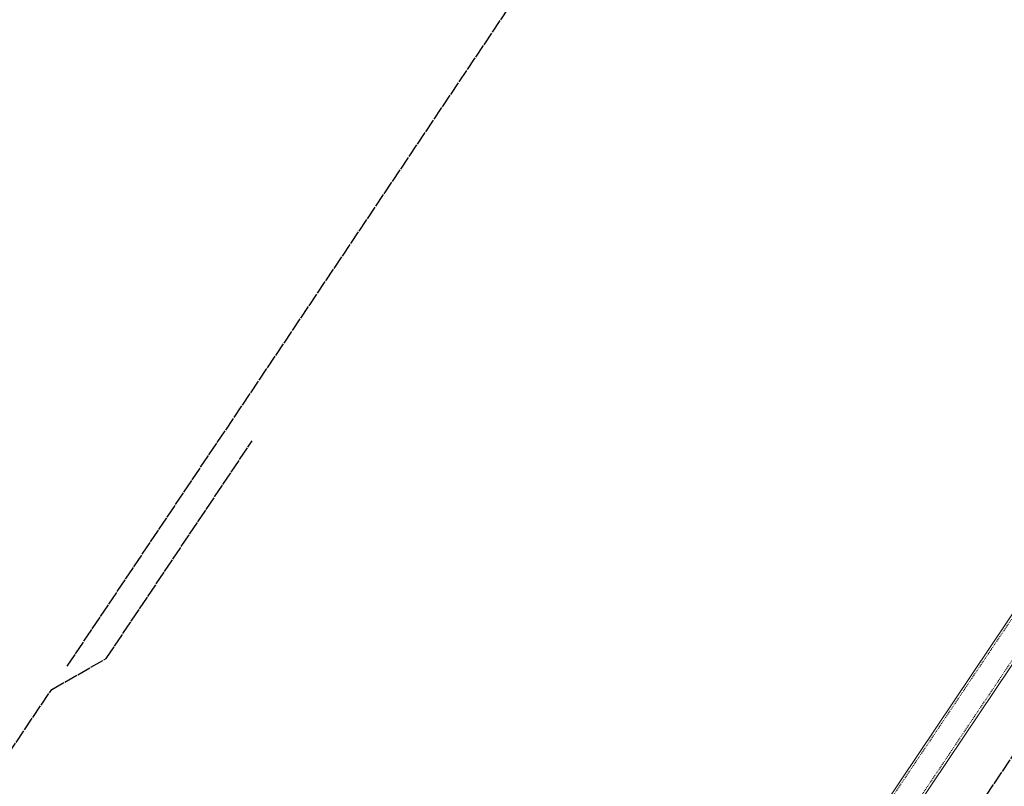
# Model space of a CAD drawing. Header units: inches. Extents: x 26089988 to 26091477, y 7484334 to 7485711.
# Tile 20 of 35: x 26090586 to 26090691, y 7484951 to 7485033. Entities that reach past the tile are written whole.
import ezdxf

# ---------------------------------------------------------------- set-up
doc = ezdxf.new("R2010")
doc.units = ezdxf.units.IN
doc.header["$MEASUREMENT"] = 0
for name, pattern in [('bhiddenpr', [0.1875, 0.125, -0.0625]), ('brebarpr', [1.5625, 1.5, -0.0625]), ('DGN Style 2', [0.017105, 0.010263, -0.006842])]:
    doc.linetypes.add(name, pattern=pattern)
for name, color, linetype in [('BR_P_Rail_Hidden', 230, 'bhiddenpr'), ('BR_P_Rail_Object', 230, 'Continuous'), ('BR_P_Rail_Reinforcing', 30, 'brebarpr')]:
    doc.layers.add(name, color=color, linetype=linetype)

msp = doc.modelspace()

# ---------------------------------------------------------------- linework, layer by layer
at = {"layer": 'BR_P_Rail_Hidden', "color": 1, "linetype": 'DGN Style 2', "lineweight": 0}
for p, q in [((26090374.73, 7484495.5), (26090807.65, 7485141.04)), ((26090376.8, 7484494.11), (26090809.73, 7485139.65))]:
    msp.add_line(p, q, dxfattribs=at)
at = {"layer": 'BR_P_Rail_Object', "color": 2, "lineweight": 13}
for p, q in [((26090374.52, 7484495.64), (26090807.45, 7485141.18)), ((26090809.94, 7485139.51), (26090377.01, 7484493.97))]:
    msp.add_line(p, q, dxfattribs=at)
at = {"layer": 'BR_P_Rail_Reinforcing'}
for p, q in [((26090591.19, 7484963.78), (26090751.84, 7485203.34)), ((26090652.85, 7484895.39), (26090814.44, 7485136.34))]:
    msp.add_line(p, q, dxfattribs=at)
msp.add_lwpolyline([(26090455.61, 7484761.62), (26090589.52, 7484961.29), (26090595.35, 7484964.6), (26090610.95, 7484987.86)], dxfattribs=at)

doc.saveas('drawing.dxf')
